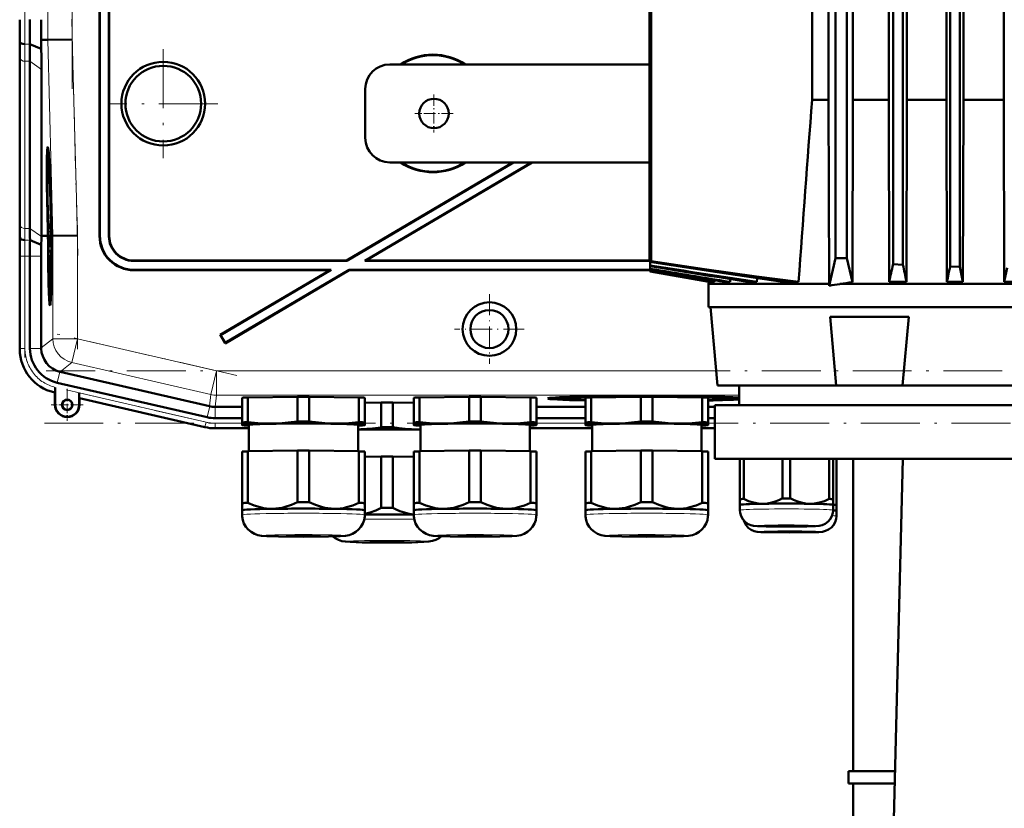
# Model space of a CAD drawing. Extents: x -1351 to 1763, y -1300 to 601.
# Tile 88 of 91: x 1260 to 1461, y 219 to 380. Entities that reach past the tile are written whole.
import ezdxf

# ---------------------------------------------------------------- set-up
doc = ezdxf.new("R2010")
doc.units = 0
doc.linetypes.add('DASHDOT', pattern=[18.5, 12, -3, 0.5, -3])

msp = doc.modelspace()

# ---------------------------------------------------------------- linework, layer by layer
at = {"color": 7, "lineweight": 50}
for p, q in [((1388.28, 511.63), (1388.28, 330.78)), ((1388.59, 511.63), (1388.59, 330.9)), ((1426.22, 511.54), (1426.22, 331.54)), ((1428.47, 511.54), (1428.47, 331.54)), ((1437.93, 330.27), (1437.93, 511.46)), ((1439.93, 330.18), (1439.93, 511.48)), ((1449.56, 329.8), (1449.56, 511.63)), ((1451.56, 329.74), (1451.56, 511.63)), ((1421.41, 474.27), (1421.41, 363.81)), ((1424.77, 474.27), (1424.77, 363.81)), ((1429.74, 474.27), (1429.74, 363.81)), ((1437.04, 474.27), (1437.04, 363.81)), ((1440.76, 474.27), (1440.76, 363.81)), ((1448.82, 474.27), (1448.82, 363.81)), ((1452.26, 474.27), (1452.26, 363.81)), ((1460.54, 474.27), (1460.54, 363.81)), ((1276.11, 336.03), (1276.11, 425.04)), ((1276.18, 336.1), (1276.18, 425.11)), ((1278.04, 425.11), (1278.04, 335.97)), ((1278.11, 425.04), (1278.11, 336.04)), ((1259.87, 375.61), (1259.83, 376.04)), ((1264.2, 376.04), (1265.55, 376.06)), ((1264.24, 374.24), (1264.2, 376.04)), ((1270.55, 376.12), (1265.55, 376.06)), ((1264.24, 374.24), (1261.89, 375.21)), ((1259.86, 338.97), (1259.86, 373.11)), ((1259.86, 338.97), (1259.86, 373.11)), ((1261.92, 337.55), (1261.92, 371.7)), ((1264.27, 336.04), (1264.27, 370.03)), ((1388.28, 371.04), (1335.31, 371.04)), ((1330.31, 356.04), (1330.31, 366.04)), ((1421.41, 363.81), (1424.77, 363.81)), ((1424.89, 326.24), (1424.77, 363.81)), ((1429.63, 326.6), (1429.74, 363.81)), ((1429.74, 363.81), (1437.04, 363.81)), ((1437.04, 363.81), (1437.12, 326.66)), ((1440.76, 363.81), (1440.68, 326.66)), ((1440.76, 363.81), (1448.82, 363.81)), ((1448.82, 363.81), (1448.9, 326.66)), ((1452.26, 363.81), (1452.18, 326.66)), ((1452.26, 363.81), (1460.54, 363.81)), ((1460.54, 363.81), (1460.61, 326.66)), ((1265.59, 352.4), (1265.79, 352.46)), ((1360.41, 351.04), (1326.5, 331.04)), ((1360.55, 351.04), (1326.52, 330.97)), ((1364.21, 351.04), (1330.18, 330.97)), ((1364.35, 351.04), (1330.43, 331.04)), ((1335.31, 351.04), (1388.28, 351.04)), ((1266.07, 344.95), (1266.08, 344.1)), ((1266.08, 344.1), (1266.11, 344.1)), ((1266.09, 344.16), (1266.1, 344.36)), ((1266.09, 344.16), (1266.11, 344.16)), ((1266.1, 342.46), (1266.14, 342.46)), ((1266.13, 341.73), (1266.1, 342.46)), ((1266.13, 341.73), (1266.17, 341.73)), ((1266.13, 341.24), (1266.13, 341.73)), ((1266.15, 342.99), (1266.14, 343.33)), ((1266.14, 342.49), (1266.14, 342.17)), ((1266.14, 342.17), (1266.16, 342.23)), ((1266.14, 342.17), (1266.18, 342.17)), ((1266.15, 343.13), (1266.15, 342.99)), ((1266.16, 342.3), (1266.18, 342.3)), ((1266.16, 342.23), (1266.16, 342.3)), ((1266.16, 342.23), (1266.18, 342.23)), ((1266.17, 341.78), (1266.18, 341.29)), ((1266.21, 341.01), (1266.12, 339.92)), ((1266.12, 339.51), (1266.21, 340.6)), ((1266.12, 339.92), (1266.12, 339.51)), ((1266.12, 339.51), (1266.27, 339.51)), ((1266.13, 341.24), (1266.21, 341.24)), ((1266.18, 341.29), (1266.21, 341.29)), ((1266.21, 341.01), (1266.21, 341.24)), ((1266.21, 341.01), (1266.22, 341.01)), ((1266.21, 340.6), (1266.21, 341.01)), ((1266.21, 340.6), (1266.23, 340.6)), ((1266.21, 339.27), (1266.21, 339.51)), ((1265.6, 336.06), (1265.55, 338.02)), ((1265.59, 338.03), (1265.65, 336.06)), ((1265.69, 336.06), (1265.64, 338.03)), ((1266.14, 337.99), (1266.19, 338)), ((1266.17, 337.29), (1266.14, 337.99)), ((1266.16, 339.26), (1266.27, 339.27)), ((1266.19, 337.34), (1266.19, 336.84)), ((1266.2, 338.13), (1266.22, 338.13)), ((1266.22, 337.64), (1266.2, 337.45)), ((1266.21, 339.07), (1266.22, 337.64)), ((1266.22, 339.07), (1266.21, 339.07)), ((1266.22, 339.07), (1266.28, 339.07)), ((1266.24, 337.24), (1266.22, 339.07)), ((1266.31, 338.03), (1266.35, 336.07)), ((1266.38, 338.54), (1266.34, 338.54)), ((1266.34, 338.54), (1266.38, 338.54)), ((1266.36, 337.52), (1266.41, 337.52)), ((1266.41, 337.52), (1266.36, 337.52)), ((1266.4, 336.07), (1266.36, 337.52)), ((1266.41, 337.52), (1266.44, 336.07)), ((1259.91, 335.61), (1259.88, 336.04)), ((1265.23, 336.05), (1264.27, 336.04)), ((1264.27, 335.9), (1264.27, 336.04)), ((1265.6, 336.05), (1265.23, 336.05)), ((1265.65, 336.06), (1265.69, 336.06)), ((1266.15, 336.25), (1266.17, 333.73)), ((1266.16, 336.25), (1266.15, 336.25)), ((1266.16, 336.25), (1266.35, 336.25)), ((1266.18, 334.37), (1266.16, 336.25)), ((1266.17, 337.29), (1266.19, 337.29)), ((1266.17, 336.8), (1266.17, 337.29)), ((1266.17, 336.8), (1266.34, 336.8)), ((1266.19, 336.84), (1266.24, 337.24)), ((1266.19, 336.84), (1266.34, 336.85)), ((1266.22, 336.2), (1266.35, 336.2)), ((1266.24, 337.24), (1266.33, 337.24)), ((1266.35, 336.07), (1266.4, 336.07)), ((1266.6, 336.07), (1266.44, 336.07)), ((1271.6, 336.14), (1266.6, 336.07)), ((1264.23, 334.26), (1261.94, 335.21)), ((1266.17, 333.73), (1266.34, 333.73)), ((1266.18, 333.78), (1266.24, 333.79)), ((1266.2, 334.67), (1266.25, 334.67)), ((1266.24, 334.28), (1266.24, 333.78)), ((1266.24, 333.78), (1266.34, 333.78)), ((1266.26, 335.02), (1266.35, 335.02)), ((1259.86, 312.89), (1259.86, 331.9)), ((1261.92, 313.09), (1261.92, 331.9)), ((1264.22, 313.18), (1264.22, 331.9)), ((1266.18, 333.19), (1266.18, 332.65)), ((1266.28, 333.19), (1266.18, 333.19)), ((1266.18, 332.65), (1266.27, 332.65)), ((1266.27, 332.65), (1266.19, 331.62)), ((1266.19, 331.62), (1266.19, 331.05)), ((1266.21, 331.34), (1266.22, 331.53)), ((1266.21, 331.34), (1266.31, 331.34)), ((1266.22, 331.16), (1266.21, 331.34)), ((1266.22, 331.53), (1266.28, 332.38)), ((1266.28, 333.19), (1266.33, 333.19)), ((1266.28, 332.38), (1266.28, 333.19)), ((1266.28, 332.38), (1266.32, 332.38)), ((1426.22, 331.54), (1424.89, 325.89)), ((1428.47, 331.54), (1426.22, 331.54)), ((1428.47, 331.54), (1429.63, 326.6)), ((1266.19, 331.05), (1266.29, 330.06)), ((1266.2, 330.03), (1266.21, 329.49)), ((1266.28, 330.03), (1266.2, 330.03)), ((1266.21, 329.49), (1266.27, 329.49)), ((1266.29, 330.4), (1266.22, 331.16)), ((1326.52, 330.97), (1283.04, 330.97)), ((1326.5, 331.04), (1283.1, 331.04)), ((1326.52, 330.97), (1326.5, 331.04)), ((1330.18, 330.97), (1330.43, 331.04)), ((1388.28, 330.97), (1330.18, 330.97)), ((1388.28, 331.04), (1330.43, 331.04)), ((1388.28, 330.78), (1388.59, 330.9)), ((1388.28, 330.78), (1388.41, 330.76)), ((1388.41, 330.76), (1388.41, 330.04)), ((1388.41, 330.04), (1388.41, 329.9)), ((1388.41, 329.9), (1388.41, 329.36)), ((1388.41, 329.36), (1388.41, 329.26)), ((1439.93, 330.18), (1437.93, 330.27)), ((1451.56, 329.74), (1449.56, 329.8)), ((1452.18, 326.66), (1451.56, 329.74)), ((1461.18, 329.51), (1460.61, 326.66)), ((1283.1, 329.04), (1323.11, 329.04)), ((1283.17, 329.11), (1323.36, 329.11)), ((1323.11, 329.04), (1300.71, 315.83)), ((1323.36, 329.11), (1300.81, 315.81)), ((1327.04, 329.04), (1301.73, 314.11)), ((1327.02, 329.11), (1301.75, 314.2)), ((1323.11, 329.04), (1323.36, 329.11)), ((1327.02, 329.11), (1388.41, 329.11)), ((1327.04, 329.04), (1327.02, 329.11)), ((1327.04, 329.04), (1388.41, 329.04)), ((1388.41, 328.93), (1388.41, 329.26)), ((1388.41, 328.93), (1388.41, 328.87)), ((1388.41, 328.87), (1401.02, 326.66)), ((1388.41, 328.87), (1388.41, 328.76)), ((1388.41, 328.76), (1388.41, 328.76)), ((1400.35, 326.66), (1388.41, 328.76)), ((1400.33, 326.66), (1388.41, 328.76)), ((1410.19, 327.42), (1410.14, 326.66)), ((1400.33, 326.66), (1400.31, 326.24)), ((1400.31, 326.24), (1424.89, 326.24)), ((1400.31, 326.24), (1400.31, 321.54)), ((1400.35, 326.66), (1400.33, 326.66)), ((1400.35, 326.78), (1400.35, 326.66)), ((1401.53, 326.66), (1401.02, 326.66)), ((1401.54, 327.01), (1401.53, 326.66)), ((1404.68, 326.66), (1403.58, 326.66)), ((1404.68, 326.66), (1404.66, 326.66)), ((1404.68, 326.66), (1404.71, 327.22)), ((1410.14, 326.66), (1408.22, 326.66)), ((1418.65, 326.66), (1415.38, 326.66)), ((1424.89, 326.24), (1424.89, 325.89)), ((1424.89, 325.89), (1424.89, 325.89)), ((1427.1, 326.24), (1438.57, 326.24)), ((1437.12, 326.66), (1438.58, 326.66)), ((1438.57, 326.24), (1518.21, 326.24)), ((1438.58, 326.66), (1440.68, 326.66)), ((1448.9, 326.66), (1452.18, 326.66)), ((1460.61, 326.66), (1463.74, 326.66)), ((1266.02, 323.6), (1266.21, 323.55)), ((1400.31, 321.54), (1438.57, 321.54)), ((1402.13, 305.54), (1400.73, 321.54)), ((1438.57, 321.54), (1547.31, 321.54)), ((1426.33, 305.54), (1425.11, 319.54)), ((1425.11, 319.54), (1427.56, 319.54)), ((1427.56, 319.54), (1433.35, 319.54)), ((1433.35, 319.54), (1439.03, 319.54)), ((1439.03, 319.54), (1441.11, 319.54)), ((1439.88, 305.54), (1441.11, 319.54)), ((1300.81, 315.81), (1300.71, 315.83)), ((1300.71, 315.83), (1301.73, 314.11)), ((1300.81, 315.81), (1301.75, 314.2)), ((1301.75, 314.2), (1301.73, 314.11)), ((1264.22, 313.18), (1264.22, 313.09)), ((1268.01, 308.34), (1268.09, 308.31)), ((1268.09, 308.31), (1298.57, 301.28)), ((1298.06, 299.04), (1267.49, 306.09)), ((1402.13, 305.54), (1426.33, 305.54)), ((1406.55, 305.54), (1406.55, 301.54)), ((1426.33, 305.54), (1428.67, 305.54)), ((1428.67, 305.54), (1433.91, 305.54)), ((1433.91, 305.54), (1438.76, 305.54)), ((1438.76, 305.54), (1439.88, 305.54)), ((1439.88, 305.54), (1507.73, 305.54)), ((1267.03, 304.08), (1266.83, 304.13)), ((1267.06, 304.11), (1267.03, 304.08)), ((1267.03, 301.58), (1267.03, 304.08)), ((1267.1, 305.13), (1267.09, 304.75)), ((1267.09, 304.75), (1267.09, 304.42)), ((1267.1, 301.58), (1267.1, 305.13)), ((1271.96, 304.01), (1271.96, 301.58)), ((1306.38, 303.08), (1316.5, 303.24)), ((1316.5, 298.19), (1316.5, 303.24)), ((1318.88, 303.24), (1329, 303.08)), ((1318.88, 298.19), (1318.88, 303.24)), ((1341.38, 303.08), (1351.5, 303.24)), ((1351.5, 298.19), (1351.5, 303.24)), ((1353.88, 303.24), (1364, 303.08)), ((1353.88, 298.19), (1353.88, 303.24)), ((1376.38, 303.08), (1386.5, 303.24)), ((1378.5, 303.11), (1378.5, 303.22)), ((1386.5, 298.19), (1386.5, 303.24)), ((1387.19, 303.35), (1387.19, 303.4)), ((1387.19, 303.4), (1387.19, 303.35)), ((1388.19, 303.4), (1388.19, 303.35)), ((1388.19, 303.35), (1388.19, 303.4)), ((1388.88, 303.24), (1399, 303.08)), ((1388.88, 298.19), (1388.88, 303.24)), ((1396.88, 303.22), (1396.88, 303.11)), ((1272.03, 302.93), (1271.99, 302.97)), ((1297.6, 297.03), (1272.03, 302.93)), ((1297.6, 297.03), (1272.03, 302.93)), ((1272.03, 302.93), (1272.03, 301.58)), ((1305.19, 297.98), (1305.19, 303.03)), ((1306.38, 298.03), (1306.38, 303.08)), ((1329, 298.03), (1329, 303.08)), ((1330.19, 297.98), (1330.19, 303.03)), ((1330.19, 301.98), (1333.55, 302.04)), ((1333.55, 296.99), (1333.55, 302.04)), ((1335.92, 302.04), (1340.19, 301.97)), ((1335.92, 296.99), (1335.92, 302.04)), ((1340.19, 297.98), (1340.19, 303.03)), ((1341.38, 298.03), (1341.38, 303.08)), ((1364, 298.03), (1364, 303.08)), ((1365.19, 297.98), (1365.19, 303.03)), ((1369.57, 302.87), (1369.51, 303.1)), ((1375.19, 297.98), (1375.19, 303.03)), ((1376.38, 298.03), (1376.38, 303.08)), ((1399, 298.03), (1399, 303.08)), ((1400.19, 297.98), (1400.19, 303.03)), ((1546.07, 301.54), (1401.57, 301.54)), ((1401.57, 290.54), (1401.57, 301.54)), ((1405.81, 302.87), (1405.87, 303.1)), ((1299.68, 301.15), (1299.69, 301.15)), ((1299.69, 301.15), (1305.19, 301.15)), ((1365.19, 301.15), (1375.19, 301.15)), ((1400.19, 301.15), (1401.57, 301.15)), ((1299.68, 298.85), (1305.19, 298.85)), ((1305.19, 297.98), (1305.19, 297.48)), ((1305.19, 297.48), (1305.19, 297.46)), ((1305.25, 297.45), (1305.19, 297.46)), ((1306.54, 292.09), (1306.54, 297.48)), ((1328.84, 297.48), (1328.84, 292.09)), ((1330.13, 297.45), (1330.19, 297.46)), ((1330.19, 297.48), (1330.19, 297.98)), ((1330.19, 297.46), (1330.19, 297.48)), ((1340.19, 297.98), (1340.19, 297.48)), ((1340.19, 297.48), (1340.19, 297.46)), ((1340.25, 297.45), (1340.19, 297.46)), ((1341.54, 292.09), (1341.54, 297.48)), ((1363.84, 297.48), (1363.84, 292.09)), ((1365.13, 297.45), (1365.19, 297.46)), ((1365.19, 298.85), (1375.19, 298.85)), ((1365.19, 297.48), (1365.19, 297.98)), ((1365.19, 297.46), (1365.19, 297.48)), ((1375.19, 297.98), (1375.19, 297.48)), ((1375.19, 297.48), (1375.19, 297.46)), ((1375.25, 297.45), (1375.19, 297.46)), ((1376.54, 292.09), (1376.54, 297.48)), ((1398.84, 297.48), (1398.84, 292.09)), ((1400.13, 297.45), (1400.19, 297.46)), ((1400.19, 298.85), (1401.57, 298.85)), ((1400.19, 297.48), (1400.19, 297.98)), ((1400.19, 297.46), (1400.19, 297.48)), ((1306.54, 296.79), (1299.68, 296.79)), ((1299.68, 296.79), (1306.54, 296.79)), ((1363.84, 296.79), (1376.54, 296.79)), ((1363.84, 296.79), (1376.54, 296.79)), ((1398.84, 296.79), (1401.57, 296.79)), ((1398.84, 296.79), (1401.57, 296.79)), ((1305.19, 292.03), (1305.19, 281.53)), ((1306.38, 292.09), (1316.5, 292.24)), ((1306.38, 292.09), (1306.38, 281.58)), ((1316.5, 292.24), (1316.5, 281.73)), ((1318.88, 292.24), (1329, 292.09)), ((1318.88, 292.24), (1318.88, 281.73)), ((1329, 292.09), (1329, 281.58)), ((1330.19, 292.03), (1330.19, 281.53)), ((1340.19, 292.03), (1340.19, 281.53)), ((1341.38, 292.09), (1351.5, 292.24)), ((1341.38, 292.09), (1341.38, 281.58)), ((1351.5, 292.24), (1351.5, 281.73)), ((1353.88, 292.24), (1364, 292.09)), ((1353.88, 292.24), (1353.88, 281.73)), ((1364, 292.09), (1364, 281.58)), ((1365.19, 292.03), (1365.19, 281.53)), ((1375.19, 292.03), (1375.19, 281.53)), ((1376.38, 292.09), (1386.5, 292.24)), ((1376.38, 292.09), (1376.38, 281.58)), ((1386.5, 292.24), (1386.5, 281.73)), ((1388.88, 292.24), (1399, 292.09)), ((1388.88, 292.24), (1388.88, 281.73)), ((1399, 292.09), (1399, 281.58)), ((1400.19, 292.03), (1400.19, 281.53)), ((1330.19, 290.99), (1333.55, 291.04)), ((1333.55, 291.04), (1333.55, 280.53)), ((1335.92, 291.04), (1340.19, 290.97)), ((1335.92, 291.04), (1335.92, 280.53)), ((1401.57, 290.54), (1439.89, 290.54)), ((1406.69, 290.54), (1406.69, 282.34)), ((1407.47, 290.54), (1407.47, 282.38)), ((1415.41, 290.54), (1415.41, 282.5)), ((1416.97, 290.54), (1416.97, 282.5)), ((1424.91, 290.54), (1424.91, 282.38)), ((1425.69, 290.54), (1425.69, 282.34)), ((1426.36, 290.54), (1426.36, 281.14)), ((1429.81, 226.79), (1429.81, 290.54)), ((1436.85, 167.14), (1439.89, 290.54)), ((1473.81, 290.54), (1439.89, 290.54)), ((1305.19, 281.53), (1305.19, 280.07)), ((1330.19, 280.07), (1330.19, 281.53)), ((1340.19, 281.53), (1340.19, 280.07)), ((1365.19, 280.07), (1365.19, 281.53)), ((1375.19, 281.53), (1375.19, 280.07)), ((1400.19, 280.07), (1400.19, 281.53)), ((1406.69, 282.34), (1406.69, 281.17)), ((1406.69, 281.17), (1406.69, 280.08)), ((1425.69, 281.17), (1425.69, 282.34)), ((1425.69, 280.08), (1425.69, 281.17)), ((1425.69, 281.17), (1425.69, 281.17)), ((1425.69, 281.17), (1425.69, 281.17)), ((1426.36, 279.97), (1426.36, 281.14)), ((1305.19, 279.12), (1305.19, 280.07)), ((1330.19, 280.07), (1330.19, 279.12)), ((1330.19, 280.07), (1330.19, 280.07)), ((1330.19, 280.07), (1330.19, 280.07)), ((1340.19, 279.12), (1340.19, 280.07)), ((1365.19, 280.07), (1365.19, 279.12)), ((1365.19, 280.07), (1365.19, 280.07)), ((1365.19, 280.07), (1365.19, 280.07)), ((1375.19, 279.12), (1375.19, 280.07)), ((1400.19, 280.07), (1400.19, 279.12)), ((1400.19, 280.07), (1400.19, 280.07)), ((1400.19, 280.07), (1400.19, 280.07)), ((1426.36, 278.88), (1426.36, 279.97)), ((1426.36, 279.97), (1426.36, 279.97)), ((1426.36, 279.96), (1426.36, 279.97)), ((1428.81, 226.79), (1438.32, 226.79)), ((1428.81, 224.29), (1428.81, 226.79)), ((1438.26, 224.29), (1428.81, 224.29)), ((1429.81, 209.19), (1429.81, 224.29))]:
    msp.add_line(p, q, dxfattribs=at)
at = {"color": 7, "linetype": 'DASHDOT', "lineweight": 18}
for p, q in [((1270.55, 486.02), (1270.55, 366.06)), ((1260.89, 371.01), (1260.89, 481.07)), ((1270.44, 380.27), (1271.7, 332.05)), ((1289.11, 374.14), (1289.11, 351.94)), ((1300.21, 363.04), (1278.01, 363.04)), ((1271.6, 338.24), (1271.6, 312.97)), ((1260.89, 311.21), (1260.89, 333.78)), ((1304.08, 307.58), (1267.48, 316.03)), ((1682.2, 308.53), (1265.21, 308.53)), ((1269.35, 304.61), (1300.65, 297.38)), ((1264.87, 297.82), (1682.54, 297.82))]:
    msp.add_line(p, q, dxfattribs=at)
at = {"color": 7, "lineweight": 18}
for p, q in [((1265.55, 476.02), (1265.55, 376.06)), ((1270.55, 376.12), (1270.55, 475.95)), ((1265.55, 376.06), (1266.6, 336.07)), ((1271.6, 336.14), (1270.55, 376.12)), ((1261.89, 375.21), (1260.87, 375.21)), ((1259.89, 372.38), (1259.89, 338.24)), ((1261.92, 371.7), (1260.89, 371.7)), ((1260.89, 337.55), (1260.89, 371.7)), ((1264.27, 370.03), (1261.92, 371.7)), ((1261.92, 337.55), (1260.89, 337.55)), ((1264.27, 335.9), (1261.92, 337.55)), ((1259.88, 336.04), (1259.83, 336.04)), ((1266.6, 336.07), (1266.6, 315.08)), ((1271.6, 315.08), (1271.6, 336.14)), ((1276.11, 336.03), (1276.18, 336.1)), ((1278.11, 336.04), (1278.04, 335.97)), ((1261.94, 335.21), (1260.91, 335.21)), ((1259.89, 331.9), (1259.86, 331.9)), ((1260.89, 331.9), (1259.89, 331.9)), ((1259.89, 313.09), (1259.89, 331.9)), ((1260.89, 331.9), (1261.92, 331.9)), ((1260.89, 313.09), (1260.89, 331.9)), ((1264.22, 331.9), (1261.92, 331.9)), ((1283.04, 330.97), (1283.1, 331.04)), ((1283.1, 329.04), (1283.17, 329.11)), ((1266.6, 315.08), (1264.22, 313.18)), ((1266.6, 315.08), (1271.6, 315.08)), ((1271.6, 315.08), (1270.47, 310.21)), ((1299.96, 308.53), (1271.6, 315.08)), ((1259.89, 313.09), (1259.86, 313.09)), ((1259.89, 313.09), (1260.89, 313.09)), ((1264.22, 313.09), (1261.92, 313.09)), ((1268.09, 308.31), (1270.47, 310.21)), ((1298.84, 303.66), (1270.47, 310.21)), ((1268.01, 308.34), (1267.49, 306.09)), ((1299.96, 308.53), (1298.84, 303.66)), ((1299.96, 308.53), (1299.96, 303.53)), ((1299.96, 308.53), (1401.87, 308.53)), ((1267.03, 304.12), (1267.03, 304.08)), ((1267.06, 304.11), (1267.03, 304.12)), ((1297.83, 298.03), (1271.96, 304.01)), ((1298.84, 303.66), (1298.57, 301.28)), ((1299.69, 301.15), (1299.96, 303.53)), ((1406.55, 303.53), (1299.96, 303.53)), ((1267.1, 301.58), (1267.03, 301.58)), ((1271.96, 301.58), (1272.03, 301.58)), ((1271.99, 302.97), (1297.61, 297.06)), ((1298.58, 301.28), (1298.06, 299.04)), ((1299.68, 301.15), (1299.68, 298.85)), ((1297.61, 297.06), (1297.83, 298.03)), ((1299.68, 297.82), (1305.19, 297.82)), ((1299.68, 296.82), (1299.68, 297.82)), ((1365.19, 297.82), (1375.19, 297.82)), ((1400.19, 297.82), (1401.57, 297.82)), ((1297.61, 297.06), (1297.6, 297.03)), ((1299.68, 296.82), (1306.54, 296.82)), ((1299.68, 296.82), (1299.68, 296.79)), ((1363.84, 296.82), (1376.54, 296.82)), ((1398.84, 296.82), (1401.57, 296.82))]:
    msp.add_line(p, q, dxfattribs=at)
at = {"color": 7, "linetype": 'DASHDOT', "lineweight": 18, "ltscale": 0.195001}
for p, q in [((1344.31, 364.94), (1344.31, 357.14)), ((1348.21, 361.04), (1340.41, 361.04))]:
    msp.add_line(p, q, dxfattribs=at)
at = {"color": 7, "linetype": 'DASHDOT', "lineweight": 18, "ltscale": 0.355368}
msp.add_line((1355.62, 324.15), (1355.62, 309.93), dxfattribs=at)
at = {"color": 7, "linetype": 'DASHDOT', "lineweight": 18, "ltscale": 0.355365}
msp.add_line((1362.73, 317.04), (1348.51, 317.04), dxfattribs=at)
at = {"color": 7, "linetype": 'DASHDOT', "lineweight": 18, "ltscale": 0.1625}
for p, q in [((1269.53, 304.83), (1269.53, 298.33)), ((1272.78, 301.58), (1266.28, 301.58))]:
    msp.add_line(p, q, dxfattribs=at)
at = {"color": 7, "lineweight": 50}
for points in [[(1266.11, 343.71), (1266.11, 343.66), (1266.1, 343.5), (1266.09, 342.44)], [(1266.13, 343.6), (1266.12, 343.69), (1266.11, 343.71)], [(1266.09, 342.44), (1266.12, 341.38), (1266.13, 341.24)], [(1266.1, 342.46), (1266.11, 343.15), (1266.11, 343.2), (1266.12, 343.22)], [(1266.12, 343.22), (1266.12, 343.2), (1266.13, 342.97), (1266.14, 342.49)], [(1266.13, 337.99), (1266.16, 336.93), (1266.17, 336.8)], [(1266.16, 339.26), (1266.14, 339.15), (1266.14, 338.97)], [(1266.14, 337.99), (1266.15, 338.66), (1266.16, 338.77)], [(1266.2, 338.13), (1266.17, 339.17), (1266.16, 339.24), (1266.16, 339.26)], [(1266.16, 338.77), (1266.17, 338.66), (1266.19, 338)], [(1266.22, 336.2), (1266.21, 336.02), (1266.19, 335.13)], [(1266.2, 334.67), (1266.22, 335.63), (1266.22, 335.69), (1266.23, 335.71)], [(1266.26, 335.02), (1266.24, 335.98), (1266.23, 336.16), (1266.22, 336.2)], [(1266.23, 335.71), (1266.24, 335.59), (1266.25, 335.01)], [(1266.24, 333.78), (1266.26, 334.29), (1266.26, 335.02)], [(1266.25, 335.01), (1266.24, 334.34), (1266.24, 334.29), (1266.24, 334.28)], [(1388.28, 330.78), (1402.08, 328.63), (1415.38, 326.66)], [(1388.59, 330.9), (1399.49, 329.29), (1410.09, 327.8), (1418.65, 326.66)], [(1267.09, 304.42), (1267.07, 304.13), (1267.06, 304.12), (1267.06, 304.11)], [(1311.44, 297.76), (1310.26, 297.76), (1309.08, 297.8), (1307.74, 297.89), (1306.38, 298.03)], [(1316.5, 298.19), (1315.22, 298.02), (1313.95, 297.89), (1312.7, 297.8), (1311.44, 297.76)], [(1323.94, 297.76), (1322.68, 297.8), (1321.43, 297.89), (1320.16, 298.02), (1318.88, 298.19)], [(1329, 298.03), (1327.64, 297.89), (1326.3, 297.8), (1325.12, 297.76), (1323.94, 297.76)], [(1346.44, 297.76), (1345.26, 297.76), (1344.08, 297.8), (1342.74, 297.89), (1341.38, 298.03)], [(1351.5, 298.19), (1350.22, 298.02), (1348.95, 297.89), (1347.7, 297.8), (1346.44, 297.76)], [(1358.94, 297.76), (1357.68, 297.8), (1356.43, 297.89), (1355.16, 298.02), (1353.88, 298.19)], [(1364, 298.03), (1362.64, 297.89), (1361.3, 297.8), (1360.12, 297.76), (1358.94, 297.76)], [(1381.44, 297.76), (1380.26, 297.76), (1379.08, 297.8), (1377.74, 297.89), (1376.38, 298.03)], [(1386.5, 298.19), (1385.22, 298.02), (1383.95, 297.89), (1382.7, 297.8), (1381.44, 297.76)], [(1393.94, 297.76), (1392.68, 297.8), (1391.43, 297.89), (1390.16, 298.02), (1388.88, 298.19)], [(1399, 298.03), (1397.64, 297.89), (1396.3, 297.8), (1395.12, 297.76), (1393.94, 297.76)], [(1340.99, 296.56), (1339.73, 296.6), (1338.47, 296.69), (1337.21, 296.82), (1335.92, 296.99)], [(1311.44, 280.36), (1310.82, 280.37), (1310.19, 280.42), (1309.54, 280.52), (1308.89, 280.66), (1307.63, 281.05), (1306.38, 281.58)], [(1316.5, 281.73), (1315.25, 281.16), (1313.99, 280.74), (1313.34, 280.58), (1312.68, 280.46), (1312.06, 280.39), (1311.44, 280.36)], [(1323.94, 280.36), (1323.32, 280.39), (1322.7, 280.46), (1322.05, 280.58), (1321.39, 280.74), (1320.13, 281.16), (1318.88, 281.73)], [(1329, 281.58), (1327.75, 281.05), (1326.49, 280.66), (1325.84, 280.52), (1325.19, 280.42), (1324.57, 280.37), (1323.94, 280.36)], [(1346.44, 280.36), (1345.82, 280.37), (1345.19, 280.42), (1344.54, 280.52), (1343.89, 280.66), (1342.63, 281.05), (1341.38, 281.58)], [(1351.5, 281.73), (1350.25, 281.16), (1348.99, 280.74), (1348.34, 280.58), (1347.68, 280.46), (1347.06, 280.39), (1346.44, 280.36)], [(1358.94, 280.36), (1358.32, 280.39), (1357.7, 280.46), (1357.05, 280.58), (1356.39, 280.74), (1355.13, 281.16), (1353.88, 281.73)], [(1364, 281.58), (1362.75, 281.05), (1361.49, 280.66), (1360.84, 280.52), (1360.19, 280.42), (1359.57, 280.37), (1358.94, 280.36)], [(1381.44, 280.36), (1380.82, 280.37), (1380.19, 280.42), (1379.54, 280.52), (1378.89, 280.66), (1377.63, 281.05), (1376.38, 281.58)], [(1386.5, 281.73), (1385.25, 281.16), (1383.99, 280.74), (1383.34, 280.58), (1382.68, 280.46), (1382.06, 280.39), (1381.44, 280.36)], [(1393.94, 280.36), (1393.32, 280.39), (1392.7, 280.46), (1392.05, 280.58), (1391.39, 280.74), (1390.13, 281.16), (1388.88, 281.73)], [(1399, 281.58), (1397.75, 281.05), (1396.49, 280.66), (1395.84, 280.52), (1395.19, 280.42), (1394.57, 280.37), (1393.94, 280.36)], [(1411.44, 281.39), (1410.44, 281.44), (1409.44, 281.63), (1408.45, 281.95), (1407.47, 282.38)], [(1415.41, 282.5), (1414.76, 282.18), (1414.1, 281.91), (1413.22, 281.63), (1412.33, 281.46), (1411.44, 281.39)], [(1420.94, 281.39), (1420.05, 281.46), (1419.16, 281.63), (1418.28, 281.91), (1417.63, 282.18), (1416.97, 282.5)], [(1424.91, 282.38), (1423.93, 281.95), (1422.94, 281.63), (1421.94, 281.44), (1420.94, 281.39)], [(1317.69, 274.67), (1312.61, 274.71), (1310.22, 274.79), (1309.14, 274.86), (1308.38, 275), (1307.69, 275.25), (1307.02, 275.63), (1306.44, 276.12), (1305.95, 276.7), (1305.57, 277.36), (1305.32, 278.07), (1305.2, 278.82), (1305.19, 279.12)], [(1317.69, 274.67), (1322.77, 274.71), (1325.16, 274.79), (1326.24, 274.86), (1327, 275), (1327.7, 275.25), (1328.36, 275.63), (1328.94, 276.12), (1329.43, 276.7), (1329.81, 277.36), (1330.06, 278.07), (1330.18, 278.82), (1330.19, 279.12)], [(1333.55, 280.53), (1332.43, 280.02), (1331.31, 279.62), (1330.19, 279.34)], [(1340.19, 279.2), (1339.24, 279.35), (1338.29, 279.58), (1337.34, 279.9), (1336.63, 280.2), (1335.92, 280.53)], [(1352.69, 274.67), (1347.61, 274.71), (1345.22, 274.79), (1344.14, 274.86), (1343.38, 275), (1342.69, 275.25), (1342.02, 275.63), (1341.44, 276.12), (1340.95, 276.7), (1340.57, 277.36), (1340.32, 278.07), (1340.2, 278.82), (1340.19, 279.12)], [(1352.69, 274.67), (1357.77, 274.71), (1360.16, 274.79), (1361.24, 274.86), (1362, 275), (1362.7, 275.25), (1363.36, 275.63), (1363.94, 276.12), (1364.43, 276.7), (1364.81, 277.36), (1365.06, 278.07), (1365.18, 278.82), (1365.19, 279.12)], [(1387.69, 274.67), (1382.61, 274.71), (1380.22, 274.79), (1379.14, 274.86), (1378.38, 275), (1377.69, 275.25), (1377.02, 275.63), (1376.44, 276.12), (1375.95, 276.7), (1375.57, 277.36), (1375.32, 278.07), (1375.2, 278.82), (1375.19, 279.12)], [(1387.69, 274.67), (1392.77, 274.71), (1395.16, 274.79), (1396.24, 274.86), (1397, 275), (1397.7, 275.25), (1398.36, 275.63), (1398.94, 276.12), (1399.43, 276.7), (1399.81, 277.36), (1400.06, 278.07), (1400.18, 278.82), (1400.19, 279.12)], [(1416.19, 276.72), (1412.06, 276.76), (1410.27, 276.82), (1409.5, 276.89), (1408.89, 277.04), (1408.27, 277.32), (1407.71, 277.74), (1407.26, 278.25), (1406.93, 278.86), (1406.74, 279.51), (1406.69, 280.08)], [(1416.19, 276.72), (1420.32, 276.76), (1422.11, 276.82), (1422.89, 276.89), (1423.49, 277.04), (1424.11, 277.32), (1424.67, 277.74), (1425.12, 278.25), (1425.45, 278.86), (1425.64, 279.51), (1425.69, 280.08)], [(1416.86, 275.52), (1412.71, 275.56), (1410.97, 275.62), (1410.19, 275.69), (1409.61, 275.82), (1408.97, 276.1), (1408.41, 276.51), (1407.95, 277.03), (1407.61, 277.63), (1407.5, 277.96)], [(1416.86, 275.52), (1420.99, 275.56), (1422.78, 275.62), (1423.55, 275.69), (1424.16, 275.84), (1424.78, 276.12), (1425.34, 276.53), (1425.79, 277.05), (1426.12, 277.66), (1426.31, 278.31), (1426.36, 278.88)], [(1334.74, 273.47), (1329.65, 273.51), (1327.25, 273.59), (1326.25, 273.66), (1325.51, 273.78), (1324.83, 274.01), (1324.17, 274.36), (1323.68, 274.73)], [(1334.74, 273.47), (1339.83, 273.51), (1342.23, 273.59), (1343.24, 273.66), (1343.99, 273.79), (1344.67, 274.02), (1345.34, 274.39), (1345.82, 274.76)]]:
    msp.add_lwpolyline(points, dxfattribs=at)
for centre, radius in [((1289.11, 363.04), 8.54), ((1289.11, 363.04), 7.72), ((1344.31, 361.04), 3), ((1355.62, 317.04), 5.47), ((1355.62, 317.04), 3.88), ((1269.53, 301.58), 1.07), ((1269.53, 301.58), 1)]:
    msp.add_circle(centre, radius, dxfattribs=at)
for centre, radius, start, end in [((912.78, 380.09), 347.08, 359.3309, 0.0147), ((841.85, 380.08), 420.07, 359.3362, 0.0142), ((738.31, 380.14), 525.91, 359.5531, 0.0043), ((1052.5, 372.86), 207.36, 0.0695, 0.8788), ((1011.41, 371.4), 250.51, 0.0685, 0.8723), ((962.88, 369.68), 301.39, 0.0679, 0.8668), ((1344.11, 361.04), 12, 56.4427, 123.5573), ((1344.11, 361.04), 11.9, 57.2111, 122.7889), ((1335.31, 366.04), 5, 90, 180), ((21083.21, -1111.61), 19717.08, 175.708556, 175.816815), ((1335.31, 356.04), 5, 180, 270), ((1265.65, 352.34), 0.0805, 131.3824, 175.1607), ((1344.11, 361.04), 12, 236.4427, 303.5573), ((1344.11, 361.04), 11.9, 237.2111, 302.7889), ((1265.96, 344.15), 0.129, 340.7839, 4.1342), ((1293.14, 342.58), 26.99, 179.3878, 180.6002), ((1263.31, 342.02), 2.88, 355.3642, 0.8659), ((1261.24, 341.67), 4.95, 355.5549, 0.5649), ((1052.64, 339.22), 207.22, 359.1215, 359.9313), ((1472.51, 339.22), 212.65, 180.0672, 180.8563), ((1431.21, 337.75), 169.29, 180.0674, 180.8603), ((1296.7, 338.39), 30.57, 178.907, 180.7397), ((1248.23, 337.74), 17.96, 358.714, 0.8172), ((1232.83, 337.82), 33.37, 359.353, 0.5324), ((912.27, 331.98), 347.59, 359.9857, 0.6685), ((1617.19, 331.98), 357.33, 179.3489, 180.0131), ((1379.04, 332.91), 114.81, 178.509, 179.3265), ((1283.1, 336.03), 6.99, 179.9842, 270.0158), ((1283.17, 336.1), 6.99, 179.9842, 270.0158), ((1283.03, 335.96), 5, 179.9843, 270.0157), ((1283.1, 336.03), 5, 179.9843, 270.0157), ((1546.32, 331.96), 284.4, 179.3457, 180.0134), ((1464.61, 331.95), 200.39, 179.3393, 180.0144), ((1266.05, 333.78), 0.129, 340.7839, 4.1342), ((1207.92, 335.63), 58.27, 358.7578, 359.5115), ((1244.25, 334.7), 21.94, 357.5981, 359.9187), ((1733.73, 2477.82), 2175.36, 260.86601, 261.44536), ((1953.46, 3722.31), 3439.14, 260.54342, 260.87787), ((2080.04, 4443.97), 4172.34, 260.45832, 260.68451), ((1193.83, 383.04), 249.74, 346.9523, 347.8017), ((1885.98, 423.43), 455.69, 191.8084, 192.2609), ((875.65, 448.63), 586.08, 347.98801, 348.30189), ((2817.81, 8624.52), 8417.51, 260.223032, 260.327842), ((3461.94, 12277.58), 12127.23, 260.155113, 260.218012), ((1454.26, 148.05), 180.24, 98.6679, 99.3779), ((1457.28, 125.7), 202.8, 97.8353, 98.5597), ((1268.85, 312.89), 8.99, 179.9916, 257.0084), ((1269.1, 313.09), 7.18, 179.9917, 257.0084), ((1269.22, 313.19), 5, 181.055, 255.9535), ((1269.53, 301.58), 2.5, 180, 360), ((1269.53, 301.58), 2.43, 180, 360), ((1299.68, 306.04), 7.19, 257.0007, 269.9996), ((1299.68, 306.04), 9.25, 257.0008, 269.9996), ((1299.68, 306.04), 9.25, 257.0007, 269.9996), ((1327.73, 335.68), 39.13, 271.6211, 278.5521), ((1341.52, 331.59), 35.03, 269.1343, 270.0373)]:
    msp.add_arc(centre, radius, start, end, dxfattribs=at)
at = {"color": 7, "lineweight": 18}
for centre, radius, start, end in [((876.29, 380.08), 383.61, 359.3319, 0.0146), ((842.09, 380.08), 418.8, 359.3343, 0.0144), ((1030.8, 372.1), 229.1, 0.0694, 0.8776), ((1010.98, 371.4), 249.92, 0.0689, 0.8746), ((1450.81, 338.46), 190.91, 180.0672, 180.8551), ((1430.88, 337.75), 169.99, 180.0672, 180.857), ((1580.72, 331.97), 320.83, 179.3498, 180.013), ((1546.52, 331.96), 285.63, 179.3484, 180.0131), ((1269.11, 313.09), 9.21, 179.995, 257.0049), ((1269.07, 313.09), 8.17, 179.9533, 198.521), ((1269.04, 313.06), 8.13, 198.374, 217.9741), ((1269.06, 313.04), 8.15, 217.7959, 237.3863), ((1269.09, 313.07), 8.18, 237.2765, 255.8645), ((1299.96, 308.53), 5, 257, 270), ((1299.68, 306.02), 8.2, 256.9878, 270.0122), ((1299.68, 306.04), 9.21, 257.0008, 269.9996)]:
    msp.add_arc(centre, radius, start, end, dxfattribs=at)
at = {"color": 7, "lineweight": 50}
for centre, major_axis, ratio, start_param, end_param in [((1260.87, 375.62), (1, 0), 0.414255, 3.173659, 4.709544), ((1265.97, 338.05), (-0.42, 16.16), 0.026173, 6.280576, 7.855052), ((1265.97, 338.05), (-0.42, 16.16), 0.026173, 4.741634, 6.280576), ((1265.97, 337.96), (0.38, -14.44), 0.026173, 3.226889, 4.707021), ((1265.97, 337.96), (0.38, -14.44), 0.026173, 1.609988, 3.148207), ((1265.97, 338.05), (-0.33, 12.78), 0.026173, 6.282843, 7.855052), ((1265.97, 338.05), (-0.33, 12.78), 0.026173, 4.710405, 6.280451), ((1260.91, 335.62), (1, 0), 0.414215, 3.173659, 4.709549), ((1266.01, 338.03), (0.14, -16.16), 0.026177, 4.834429, 4.834737), ((1266.02, 338.02), (0, -16.16), 0.026176, 4.834208, 6.285691), ((1266.02, 338.06), (0, 14.46), 0.026176, 1.709834, 3.133726), ((1266.02, 338.02), (0, -12.78), 0.026176, 4.866384, 6.285706), ((1266.02, 338.02), (0, -16.16), 0.026176, 0.002506, 1.449971), ((1266.02, 338.02), (0, -12.78), 0.026176, 0.00252, 1.417487), ((1266.02, 338.06), (0, 14.46), 0.026176, 3.133726, 4.574036), ((1266.49, 338.03), (0.09, -10.11), 0.026177, 4.834336, 4.888689), ((1266.49, 338.03), (0.09, -10.11), 0.026177, 5.150868, 5.21111), ((1271.99, 304), (0, -1.03), 0.034024, 4.704525, 6.240414), ((1317.69, 302.88), (13.8, 0), 0.026177, 1.484737, 1.656856), ((1352.69, 302.88), (13.8, 0), 0.026177, 1.484737, 1.656856), ((1387.69, 302.88), (-20.18, 0), 0.026177, 4.73717, 6.280911), ((1387.69, 302.88), (-18.12, 0), 0.026177, 4.739988, 6.290255), ((1387.69, 302.88), (-16.2, 0), 0.026177, 4.712389, 6.280893), ((1387.69, 302.88), (13.8, 0), 0.026177, 1.484737, 1.656856), ((1387.69, 302.88), (-16.2, 0), 0.026177, 3.143885, 4.712389), ((1387.69, 302.88), (-20.18, 0), 0.026177, 3.505243, 4.687608), ((1387.69, 302.88), (-18.12, 0), 0.026177, 3.134523, 4.68479), ((1299.69, 306.15), (4.97, -0.57), 0.999653, 4.598982, 4.823231), ((1317.69, 302.88), (13.8, 0), 0.026177, 2.531934, 2.704054), ((1317.69, 302.88), (13.8, 0), 0.026177, 0.437539, 0.609658), ((1334.74, 301.68), (13.8, 0), 0.026177, 1.484737, 1.656856), ((1352.69, 302.88), (13.8, 0), 0.026177, 2.531934, 2.704054), ((1352.69, 302.88), (13.8, 0), 0.026177, 0.437539, 0.609658), ((1387.69, 302.88), (-20.18, 0), 0.026177, 6.280911, 7.185931), ((1387.69, 302.88), (-18.12, 0), 0.026177, 0.00707, 0.809447), ((1387.69, 302.88), (-16.2, 0), 0.026177, 6.280893, 6.972835), ((1387.69, 302.88), (13.8, 0), 0.026177, 2.531934, 2.704054), ((1387.69, 302.88), (13.8, 0), 0.026177, 0.437539, 0.609658), ((1387.69, 302.88), (-16.2, 0), 0.026177, 2.451943, 3.143885), ((1387.69, 302.88), (-18.12, 0), 0.026177, 2.332146, 3.134523), ((1387.69, 302.88), (-20.18, 0), 0.026177, 2.238847, 2.777915), ((1317.69, 297.83), (-13.8, 0), 0.026177, 5.673527, 5.845646), ((1317.69, 297.48), (12.5, 0), 0.026177, 6.185296, 9.424778), ((1317.69, 297.48), (12.5, 0), 0.026177, 3.141593, 3.239482), ((1317.69, 297.48), (12.5, 0), 0.026177, 3.239482, 3.610643), ((1317.69, 297.48), (11.15, 0), 0.026177, 0, 3.141593), ((1317.69, 297.83), (-13.8, 0), 0.026177, 4.626329, 4.798449), ((1317.69, 297.48), (12.5, 0), 0.026177, 5.814135, 6.185296), ((1317.69, 297.83), (-13.8, 0), 0.026177, 3.579132, 3.751251), ((1352.69, 297.83), (-13.8, 0), 0.026177, 5.673527, 5.845646), ((1352.69, 297.48), (12.5, 0), 0.026177, 6.185296, 9.424778), ((1352.69, 297.48), (12.5, 0), 0.026177, 3.141593, 3.239482), ((1352.69, 297.48), (12.5, 0), 0.026177, 3.239482, 3.610643), ((1352.69, 297.48), (11.15, 0), 0.026177, 0, 3.141593), ((1352.69, 297.83), (-13.8, 0), 0.026177, 4.626329, 4.798449), ((1352.69, 297.48), (12.5, 0), 0.026177, 5.814135, 6.185296), ((1352.69, 297.83), (-13.8, 0), 0.026177, 3.579132, 3.751251), ((1387.69, 297.83), (-13.8, 0), 0.026177, 5.673527, 5.845646), ((1387.69, 297.48), (12.5, 0), 0.026177, 6.185296, 9.424778), ((1387.69, 297.48), (12.5, 0), 0.026177, 3.141593, 3.239482), ((1387.69, 297.48), (12.5, 0), 0.026177, 3.239482, 3.610643), ((1387.69, 297.48), (11.15, 0), 0.026177, 0, 3.141593), ((1387.69, 297.83), (-13.8, 0), 0.026177, 4.626329, 4.798449), ((1387.69, 297.48), (12.5, 0), 0.026177, 5.814135, 6.185296), ((1387.69, 297.83), (-13.8, 0), 0.026177, 3.579132, 3.751251), ((1334.74, 296.28), (12.5, 0), 0.026177, 0.995399, 2.062164), ((1334.74, 296.28), (11.15, 0), 0.026177, 0.914669, 2.12817), ((1334.74, 296.63), (-13.8, 0), 0.026177, 4.626329, 4.798449), ((1317.69, 291.88), (13.8, 0), 0.026177, 2.531934, 2.704054), ((1317.69, 291.88), (13.8, 0), 0.026177, 1.484737, 1.656856), ((1317.69, 291.88), (13.8, 0), 0.026177, 0.437539, 0.609658), ((1352.69, 291.88), (13.8, 0), 0.026177, 2.531934, 2.704054), ((1352.69, 291.88), (13.8, 0), 0.026177, 1.484737, 1.656856), ((1352.69, 291.88), (13.8, 0), 0.026177, 0.437539, 0.609658), ((1387.69, 291.88), (13.8, 0), 0.026177, 2.531934, 2.704054), ((1387.69, 291.88), (13.8, 0), 0.026177, 1.484737, 1.656856), ((1387.69, 291.88), (13.8, 0), 0.026177, 0.437539, 0.609658), ((1334.74, 290.68), (13.8, 0), 0.026177, 1.484737, 1.656856), ((1317.69, 281.37), (-13.8, 0), 0.026177, 5.673527, 5.845646), ((1317.69, 281.37), (-13.8, 0), 0.026177, 4.626329, 4.798449), ((1317.69, 281.37), (-13.8, 0), 0.026177, 3.579132, 3.751251), ((1352.69, 281.37), (-13.8, 0), 0.026177, 5.673527, 5.845646), ((1352.69, 281.37), (-13.8, 0), 0.026177, 4.626329, 4.798449), ((1352.69, 281.37), (-13.8, 0), 0.026177, 3.579132, 3.751251), ((1387.69, 281.37), (-13.8, 0), 0.026177, 5.673527, 5.845646), ((1387.69, 281.37), (-13.8, 0), 0.026177, 4.626329, 4.798449), ((1387.69, 281.37), (-13.8, 0), 0.026177, 3.579132, 3.751251), ((1416.19, 282.22), (-10.55, 0), 0.026177, 5.685926, 5.833247), ((1416.19, 281.17), (9.5, 0), 0.026177, 0, 3.141593), ((1416.19, 282.22), (-10.55, 0), 0.026177, 4.638729, 4.786049), ((1416.19, 282.22), (-10.55, 0), 0.026177, 3.591531, 3.738852), ((1416.86, 281.02), (-10.55, 0), 0.026177, 3.591531, 3.72063), ((1317.69, 280.07), (12.5, 0), 0.026177, 0, 3.141593), ((1334.74, 278.87), (12.5, 0), 0.026177, 1.119461, 1.943175), ((1334.74, 280.17), (-13.8, 0), 0.026177, 4.626329, 4.798449), ((1352.69, 280.07), (12.5, 0), 0.026177, 0, 3.141593), ((1387.69, 280.07), (12.5, 0), 0.026177, 0, 3.141593), ((1416.86, 279.97), (9.5, 0), 0.026177, 0, 0.377889), ((1416.19, 276.88), (2.25, 0), 0.026177, 0, 3.141593), ((1416.19, 276.88), (2.25, 0), 0.026177, 3.141593, 6.283185), ((1416.86, 275.68), (2.25, 0), 0.026177, 0, 3.141593), ((1416.86, 275.68), (2.25, 0), 0.026177, 3.141593, 6.283185), ((1317.69, 274.88), (3.5, 0), 0.026177, 0, 3.141593), ((1317.69, 274.88), (3.5, 0), 0.026177, 3.141593, 6.283185), ((1334.74, 273.69), (3.5, 0), 0.026177, 0, 3.141593), ((1334.74, 273.69), (3.5, 0), 0.026177, 3.141593, 6.283185), ((1352.69, 274.88), (3.5, 0), 0.026177, 0, 3.141593), ((1352.69, 274.88), (3.5, 0), 0.026177, 3.141593, 6.283185), ((1387.69, 274.88), (3.5, 0), 0.026177, 0, 3.141593), ((1387.69, 274.88), (3.5, 0), 0.026177, 3.141593, 6.283185)]:
    msp.add_ellipse(centre, major_axis=major_axis, ratio=ratio, start_param=start_param, end_param=end_param, dxfattribs=at)
at = {"color": 7, "lineweight": 18}
for centre, major_axis, ratio, start_param, end_param in [((1260.89, 372.4), (-1, 0), 0.707107, 0.034907, 1.570796), ((1260.89, 338.26), (-1, 0), 0.707107, 0.034907, 1.570796), ((1271.6, 315.08), (-3.11, 3.91), 0.999441, 0.899117, 2.242476), ((1317.69, 279.12), (12.5, 0), 0.026177, 1.047198, 3.141593), ((1317.69, 279.12), (12.5, 0), 0.026177, 0, 1.047198), ((1352.69, 279.12), (12.5, 0), 0.026177, 1.047198, 3.141593), ((1352.69, 279.12), (12.5, 0), 0.026177, 0, 1.047198), ((1387.69, 279.12), (12.5, 0), 0.026177, 1.047198, 3.141593), ((1387.69, 279.12), (12.5, 0), 0.026177, 0, 1.047198), ((1416.19, 280.08), (9.5, 0), 0.026177, 0, 3.141593), ((1334.74, 277.92), (12.5, 0), 0.026177, 1.11074, 1.951397), ((1416.86, 278.88), (9.5, 0), 0.026177, 0, 0.429629), ((1317.69, 274.88), (8.26, 0), 0.026177, 1.570796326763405, 7.853981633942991), ((1352.69, 274.88), (8.26, 0), 0.026177, 1.570796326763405, 7.853981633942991), ((1387.69, 274.88), (8.26, 0), 0.026177, 1.570796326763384, 7.85398163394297), ((1416.19, 276.88), (6.3, 0), 0.026177, 4.712389, 10.995574), ((1416.86, 275.68), (6.3, 0), 0.026177, 4.712389, 10.995574), ((1334.74, 273.69), (8.26, 0), 0.026177, 1.570796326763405, 7.853981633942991)]:
    msp.add_ellipse(centre, major_axis=major_axis, ratio=ratio, start_param=start_param, end_param=end_param, dxfattribs=at)

doc.saveas('drawing.dxf')
